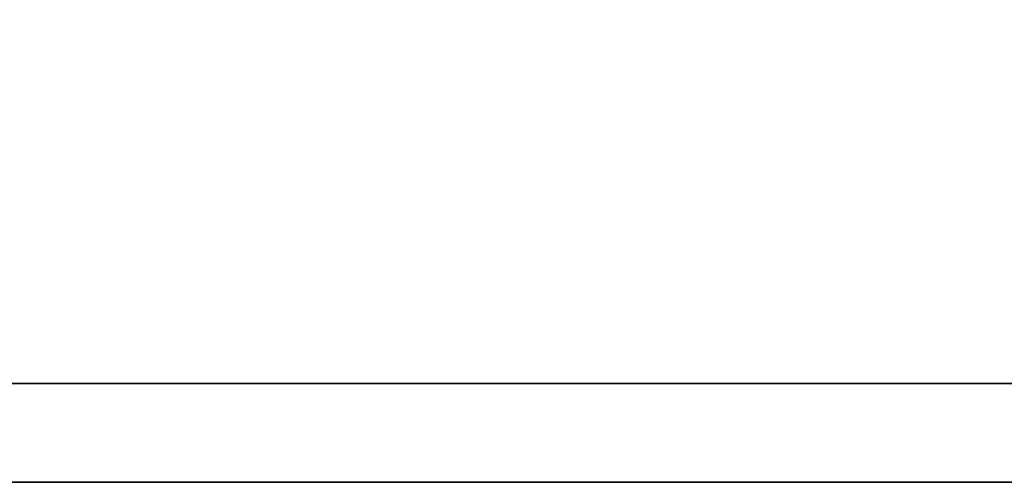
# Model space of a CAD drawing. Extents: x 21 to 593, y 41 to 119.
# Tile 24 of 53: x 133.384 to 134.261, y 78.815 to 79.227. Entities that reach past the tile are written whole.
import ezdxf

# ---------------------------------------------------------------- set-up
doc = ezdxf.new("R2010")
doc.units = 0
doc.header["$LTSCALE"] = 3
doc.header["$MEASUREMENT"] = 0
doc.layers.add('DIM', color=4, linetype='CONTINUOUS')
doc.layers.add('layer 1', color=7, linetype='CONTINUOUS')

# ---------------------------------------------------------------- blocks, each defined once
blk = doc.blocks.new('TBI MOTION logo(完整正式版)')
at = {"layer": 'layer 1', "color": 22, "lineweight": 35}
blk.add_open_spline([(75.90875, -9.47875), (75.90875, -9.47875), (75.90875, -12.28625), (75.90875, -12.28625), (75.90875, -12.28625), (75.90875, -12.28625), (75.90875, -12.47875), (75.90875, -12.47875), (75.90875, -12.47875), (75.90875, -12.47875), (75.71625, -12.47875), (75.71625, -12.47875), (75.71625, -12.47875), (75.71625, -12.47875), (-88.32875, -12.47875), (-88.32875, -12.47875), (-88.32875, -12.47875), (-88.32875, -12.47875), (-88.32875, -13.29375), (-88.32875, -13.29375), (-88.32875, -13.29375), (-88.32875, -13.29375), (82.89125, -13.29375), (82.89125, -13.29375), (82.89125, -13.29375), (82.89125, -13.29375), (75.90875, -9.47875), (75.90875, -9.47875)], degree=3, knots=[0, 0, 0, 0, 0.1428571, 0.1428571, 0.1428571, 0.1428572, 0.2857143, 0.2857143, 0.2857143, 0.2857143, 0.4285714, 0.4285714, 0.4285714, 0.4285714, 0.5714286, 0.5714286, 0.5714286, 0.5714286, 0.7142857, 0.7142857, 0.7142857, 0.7142857, 0.8571429, 0.8571429, 0.8571429, 0.8571429, 1, 1, 1, 1], dxfattribs=at)

msp = doc.modelspace()

# ---------------------------------------------------------------- block references
at = {"layer": 'DIM', "xscale": 0.1080000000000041, "yscale": 0.1080000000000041, "zscale": 0.1080000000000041}
msp.add_blockref('TBI MOTION logo(完整正式版)', (141.16935, 80.251), dxfattribs=at)

doc.saveas('drawing.dxf')
